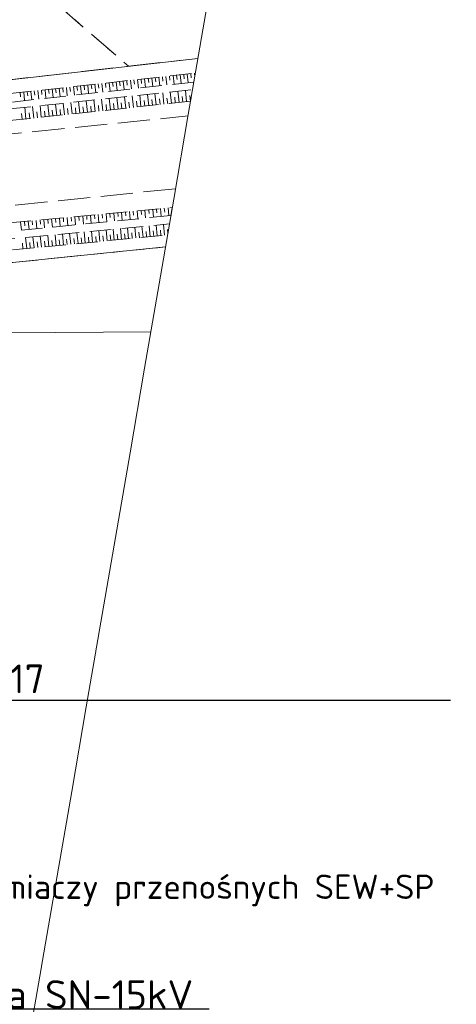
# Model space of a CAD drawing. Header units: metres. Extents: x 6524698 to 6533081, y 5883213 to 5896811.
# Tile 154 of 167: x 6526722 to 6526753, y 5895151 to 5895220. Entities that reach past the tile are written whole.
import ezdxf
from ezdxf import colors
from ezdxf.entities.mleader import LeaderData, LeaderLine
from ezdxf.math import Vec2, Vec3

# ---------------------------------------------------------------- set-up
doc = ezdxf.new("R2010")
doc.units = ezdxf.units.M
doc.header["$MEASUREMENT"] = 0
for name, pattern in [('mapa zasadnicza$0$1.5_0.75', [2.25, 1.5, -0.75]), ('mapa zasadnicza$0$2.25_0.75', [3, 2.25, -0.75]), ('mapa zasadnicza$0$219-1000', [0]), ('mapa zasadnicza$0$egkk-1000', [3, 2.25, -0.75]), ('mapa zasadnicza$0$egug-1000', [1.5, 0.75, -0.75])]:
    doc.linetypes.add(name, pattern=pattern)
doc.layers.add('# OBMBS-9x-19xxx __EI_opis_SN', color=1, linetype='Continuous', lineweight=0)
for name, color, linetype in [('# OBMBS-9x-19xxx _EI_demontaż SN', 1, 'Demontaż_(6m)'), ('mapa zasadnicza$0$000 Inne (niezydentyfikowane)', 7, 'Continuous'), ('mapa zasadnicza$0$217-kontur klasyfikacyjny', 7, 'Continuous'), ('mapa zasadnicza$0$218-kontur użytku gruntowego', 7, 'Continuous'), ('mapa zasadnicza$0$219-działka ewidencyjna', 7, 'Continuous'), ('mapa zasadnicza$0$jezdnia', 7, 'Continuous'), ('mapa zasadnicza$0$przewód wodociągowy', 7, 'Continuous'), ('mapa zasadnicza$0$Ramki i opis wydruku', 7, 'Continuous'), ('mapa zasadnicza$0$skarpa nieumocniona', 7, 'Continuous')]:
    doc.layers.add(name, color=color, linetype=linetype)
doc.styles.add('linie', font='simplex.shx', dxfattribs={"height": 1})
doc.styles.add('PLS_View', font='arial.ttf')
doc.linetypes.add('Demontaż_(6m)', pattern='A,6,["x",linie,S=2,R=0,X=-0.5238,Y=-0.66667],0', length=6)

msp = doc.modelspace()

# ---------------------------------------------------------------- linework, layer by layer
at = {"layer": 'mapa zasadnicza$0$000 Inne (niezydentyfikowane)', "color": 7, "linetype": 'Continuous', "lineweight": 13}
for p, q in [((6526729.66, 5895215.43), (6526729.69, 5895215.13)), ((6526729.91, 5895215.46), (6526729.98, 5895214.86)), ((6526730.16, 5895215.49), (6526730.19, 5895215.19)), ((6526730.41, 5895215.51), (6526730.47, 5895214.92)), ((6526730.66, 5895215.54), (6526730.69, 5895215.24)), ((6526730.9, 5895215.57), (6526730.97, 5895214.97)), ((6526731.15, 5895215.6), (6526731.19, 5895215.3)), ((6526731.4, 5895215.62), (6526731.47, 5895215.03)), ((6526731.65, 5895215.65), (6526731.68, 5895215.35)), ((6526731.9, 5895215.68), (6526731.96, 5895215.08)), ((6526732.15, 5895215.71), (6526732.18, 5895215.41)), ((6526732.4, 5895215.73), (6526732.46, 5895215.14)), ((6526732.64, 5895215.76), (6526732.68, 5895215.46)), ((6526732.89, 5895215.79), (6526732.96, 5895215.19)), ((6526733.14, 5895215.82), (6526733.17, 5895215.52)), ((6526733.39, 5895215.84), (6526733.46, 5895215.25)), ((6526733.64, 5895215.87), (6526733.67, 5895215.57)), ((6526733.89, 5895215.9), (6526733.95, 5895215.3)), ((6526734.14, 5895215.93), (6526734.17, 5895215.63)), ((6526734.38, 5895215.95), (6526734.409, 5895215.699)), ((6526723.45, 5895214.75), (6526723.52, 5895214.15)), ((6526723.7, 5895214.77), (6526723.73, 5895214.48)), ((6526723.95, 5895214.8), (6526724.01, 5895214.21)), ((6526724.19, 5895214.83), (6526724.23, 5895214.53)), ((6526724.44, 5895214.86), (6526724.51, 5895214.26)), ((6526724.69, 5895214.88), (6526724.72, 5895214.59)), ((6526724.94, 5895214.91), (6526725.01, 5895214.31)), ((6526725.19, 5895214.94), (6526725.22, 5895214.64)), ((6526725.44, 5895214.97), (6526725.5, 5895214.37)), ((6526725.69, 5895214.99), (6526725.72, 5895214.69)), ((6526725.93, 5895215.02), (6526726, 5895214.42)), ((6526726.18, 5895215.05), (6526726.22, 5895214.75)), ((6526726.43, 5895215.08), (6526726.5, 5895214.48)), ((6526726.68, 5895215.1), (6526726.71, 5895214.8)), ((6526726.93, 5895215.13), (6526726.99, 5895214.53)), ((6526727.18, 5895215.16), (6526727.21, 5895214.86)), ((6526727.43, 5895215.18), (6526727.49, 5895214.59)), ((6526727.67, 5895215.21), (6526727.71, 5895214.91)), ((6526727.92, 5895215.24), (6526727.99, 5895214.64)), ((6526728.17, 5895215.27), (6526728.2, 5895214.97)), ((6526728.42, 5895215.29), (6526728.49, 5895214.7)), ((6526728.67, 5895215.32), (6526728.7, 5895215.02)), ((6526728.92, 5895215.35), (6526728.98, 5895214.75)), ((6526729.16, 5895215.38), (6526729.2, 5895215.08)), ((6526729.41, 5895215.4), (6526729.48, 5895214.81)), ((6526733.84, 5895213.97), (6526733.76, 5895214.76)), ((6526722.21, 5895214.61), (6526722.24, 5895214.31)), ((6526722.46, 5895214.64), (6526722.52, 5895214.04)), ((6526722.7, 5895214.66), (6526722.74, 5895214.37)), ((6526722.95, 5895214.69), (6526723.02, 5895214.1)), ((6526723.2, 5895214.72), (6526723.23, 5895214.42)), ((6526727.45, 5895213.28), (6526727.36, 5895214.09)), ((6526727.99, 5895213.34), (6526727.9, 5895214.14)), ((6526728.52, 5895213.4), (6526728.43, 5895214.2)), ((6526729.05, 5895213.45), (6526728.97, 5895214.26)), ((6526729.59, 5895213.51), (6526729.5, 5895214.31)), ((6526730.12, 5895213.57), (6526730.04, 5895214.37)), ((6526730.65, 5895213.63), (6526730.57, 5895214.43)), ((6526730.92, 5895213.65), (6526730.88, 5895214.05)), ((6526731.19, 5895213.68), (6526731.1, 5895214.48)), ((6526731.45, 5895213.71), (6526731.41, 5895214.11)), ((6526731.72, 5895213.74), (6526731.63, 5895214.54)), ((6526731.99, 5895213.77), (6526731.94, 5895214.17)), ((6526732.25, 5895213.8), (6526732.17, 5895214.59)), ((6526732.52, 5895213.82), (6526732.47, 5895214.22)), ((6526732.78, 5895213.85), (6526732.7, 5895214.65)), ((6526733.05, 5895213.88), (6526733.01, 5895214.28)), ((6526733.31, 5895213.91), (6526733.23, 5895214.71)), ((6526733.58, 5895213.94), (6526733.54, 5895214.34)), ((6526734.11, 5895213.99), (6526734.07, 5895214.39)), ((6526722.62, 5895212.77), (6526722.53, 5895213.58)), ((6526723.16, 5895212.82), (6526723.07, 5895213.63)), ((6526723.69, 5895212.88), (6526723.61, 5895213.69)), ((6526724.23, 5895212.94), (6526724.15, 5895213.75)), ((6526724.5, 5895212.97), (6526724.46, 5895213.37)), ((6526724.77, 5895213), (6526724.68, 5895213.8)), ((6526725.04, 5895213.03), (6526725, 5895213.43)), ((6526725.31, 5895213.05), (6526725.22, 5895213.86)), ((6526725.57, 5895213.08), (6526725.53, 5895213.49)), ((6526725.84, 5895213.11), (6526725.76, 5895213.92)), ((6526726.11, 5895213.14), (6526726.07, 5895213.54)), ((6526726.38, 5895213.17), (6526726.29, 5895213.97)), ((6526726.65, 5895213.2), (6526726.6, 5895213.6)), ((6526726.92, 5895213.23), (6526726.83, 5895214.03)), ((6526727.18, 5895213.25), (6526727.14, 5895213.66)), ((6526727.72, 5895213.31), (6526727.68, 5895213.71)), ((6526728.25, 5895213.37), (6526728.21, 5895213.77)), ((6526728.79, 5895213.43), (6526728.74, 5895213.83)), ((6526729.32, 5895213.48), (6526729.28, 5895213.88)), ((6526729.85, 5895213.54), (6526729.81, 5895213.94)), ((6526730.39, 5895213.6), (6526730.35, 5895214)), ((6526722.35, 5895212.74), (6526722.31, 5895213.14)), ((6526722.89, 5895212.8), (6526722.84, 5895213.2)), ((6526723.43, 5895212.85), (6526723.38, 5895213.26)), ((6526723.96, 5895212.91), (6526723.92, 5895213.31)), ((6526732.01, 5895206.5), (6526732.06, 5895205.96)), ((6526732.28, 5895206.53), (6526732.31, 5895206.25)), ((6526732.56, 5895206.55), (6526732.61, 5895206.01)), ((6526732.83, 5895206.58), (6526732.832, 5895206.547)), ((6526724.68, 5895205.81), (6526724.71, 5895205.52)), ((6526724.96, 5895205.83), (6526725.01, 5895205.26)), ((6526725.23, 5895205.86), (6526725.25, 5895205.57)), ((6526725.5, 5895205.88), (6526725.55, 5895205.31)), ((6526725.77, 5895205.91), (6526725.8, 5895205.63)), ((6526726.04, 5895205.94), (6526726.09, 5895205.37)), ((6526726.31, 5895205.96), (6526726.34, 5895205.68)), ((6526726.58, 5895205.99), (6526726.64, 5895205.42)), ((6526726.86, 5895206.01), (6526726.88, 5895205.73)), ((6526727.13, 5895206.04), (6526727.18, 5895205.47)), ((6526727.4, 5895206.06), (6526727.42, 5895205.78)), ((6526727.67, 5895206.09), (6526727.72, 5895205.53)), ((6526727.94, 5895206.12), (6526727.97, 5895205.84)), ((6526728.21, 5895206.14), (6526728.27, 5895205.58)), ((6526728.48, 5895206.17), (6526728.51, 5895205.89)), ((6526728.76, 5895206.19), (6526728.81, 5895205.64)), ((6526729.03, 5895206.22), (6526729.05, 5895205.94)), ((6526729.3, 5895206.24), (6526729.35, 5895205.69)), ((6526729.57, 5895206.27), (6526729.6, 5895205.99)), ((6526729.84, 5895206.29), (6526729.89, 5895205.74)), ((6526730.11, 5895206.32), (6526730.14, 5895206.05)), ((6526730.38, 5895206.35), (6526730.44, 5895205.8)), ((6526730.66, 5895206.37), (6526730.68, 5895206.1)), ((6526730.93, 5895206.4), (6526730.98, 5895205.85)), ((6526731.2, 5895206.42), (6526731.22, 5895206.15)), ((6526731.47, 5895206.45), (6526731.52, 5895205.9)), ((6526731.74, 5895206.47), (6526731.77, 5895206.2)), ((6526722.24, 5895205.58), (6526722.3, 5895204.99)), ((6526722.51, 5895205.6), (6526722.54, 5895205.31)), ((6526722.78, 5895205.63), (6526722.84, 5895205.05)), ((6526723.06, 5895205.65), (6526723.08, 5895205.36)), ((6526723.33, 5895205.68), (6526723.38, 5895205.1)), ((6526723.6, 5895205.71), (6526723.63, 5895205.42)), ((6526723.87, 5895205.73), (6526723.92, 5895205.15)), ((6526724.14, 5895205.76), (6526724.17, 5895205.47)), ((6526724.41, 5895205.78), (6526724.47, 5895205.21)), ((6526729.29, 5895204.35), (6526729.22, 5895205.11)), ((6526729.79, 5895204.4), (6526729.72, 5895205.15)), ((6526730.29, 5895204.45), (6526730.22, 5895205.2)), ((6526730.8, 5895204.5), (6526730.72, 5895205.25)), ((6526731.29, 5895204.54), (6526731.22, 5895205.29)), ((6526731.79, 5895204.59), (6526731.72, 5895205.34)), ((6526732.29, 5895204.64), (6526732.22, 5895205.39)), ((6526722.67, 5895203.71), (6526722.59, 5895204.49)), ((6526723.18, 5895203.76), (6526723.11, 5895204.54)), ((6526723.7, 5895203.81), (6526723.62, 5895204.59)), ((6526724.21, 5895203.86), (6526724.14, 5895204.63)), ((6526724.72, 5895203.91), (6526724.65, 5895204.68)), ((6526725.23, 5895203.96), (6526725.16, 5895204.73)), ((6526725.75, 5895204.01), (6526725.67, 5895204.78)), ((6526726, 5895204.04), (6526725.96, 5895204.42)), ((6526726.26, 5895204.06), (6526726.18, 5895204.82)), ((6526726.51, 5895204.08), (6526726.47, 5895204.47)), ((6526726.76, 5895204.11), (6526726.69, 5895204.87)), ((6526727.02, 5895204.13), (6526726.98, 5895204.51)), ((6526727.27, 5895204.16), (6526727.2, 5895204.92)), ((6526727.52, 5895204.18), (6526727.49, 5895204.56)), ((6526727.78, 5895204.21), (6526727.7, 5895204.97)), ((6526728.03, 5895204.23), (6526727.99, 5895204.61)), ((6526728.28, 5895204.26), (6526728.21, 5895205.01)), ((6526728.54, 5895204.28), (6526728.5, 5895204.66)), ((6526728.79, 5895204.3), (6526728.71, 5895205.06)), ((6526729.04, 5895204.33), (6526729, 5895204.71)), ((6526729.54, 5895204.38), (6526729.51, 5895204.75)), ((6526730.04, 5895204.42), (6526730.01, 5895204.8)), ((6526730.54, 5895204.47), (6526730.51, 5895204.85)), ((6526731.04, 5895204.52), (6526731.01, 5895204.9)), ((6526731.54, 5895204.57), (6526731.51, 5895204.94)), ((6526732.04, 5895204.62), (6526732.01, 5895204.99)), ((6526732.527, 5895204.779), (6526732.5, 5895205.04)), ((6526722.41, 5895203.69), (6526722.37, 5895204.08)), ((6526722.92, 5895203.74), (6526722.89, 5895204.13)), ((6526723.44, 5895203.79), (6526723.4, 5895204.18)), ((6526723.95, 5895203.84), (6526723.92, 5895204.22)), ((6526724.47, 5895203.89), (6526724.43, 5895204.27)), ((6526724.98, 5895203.94), (6526724.94, 5895204.32)), ((6526725.49, 5895203.99), (6526725.45, 5895204.37))]:
    msp.add_line(p, q, dxfattribs=at)
at = {"layer": 'mapa zasadnicza$0$217-kontur klasyfikacyjny', "color": 92, "linetype": 'mapa zasadnicza$0$egkk-1000', "lineweight": 18, "flags": 128}
for points in [[(6526645.645, 5895289.505), (6526729.78, 5895216.44)], [(6526729.78, 5895216.44), (6526734.63, 5895216.991)], [(6526631.135, 5895205.225), (6526729.78, 5895216.44)], [(6526732.363, 5895203.827), (6526701.03, 5895200.62)]]:
    msp.add_lwpolyline(points, dxfattribs=at)
at = {"layer": 'mapa zasadnicza$0$218-kontur użytku gruntowego', "color": 3, "linetype": 'mapa zasadnicza$0$egug-1000', "lineweight": 18, "flags": 128}
for points in [[(6526645.645, 5895289.505), (6526729.78, 5895216.44)], [(6526729.78, 5895216.44), (6526734.63, 5895216.991)], [(6526631.135, 5895205.225), (6526729.78, 5895216.44)], [(6526732.363, 5895203.827), (6526701.03, 5895200.62)]]:
    msp.add_lwpolyline(points, dxfattribs=at)
at = {"layer": 'mapa zasadnicza$0$219-działka ewidencyjna', "color": 7, "linetype": 'mapa zasadnicza$0$219-1000', "lineweight": 18, "flags": 128}
for points in [[(6526734.629, 5895216.987), (6526631.135, 5895205.22)], [(6526732.363, 5895203.826), (6526683.97, 5895198.87)]]:
    msp.add_lwpolyline(points, dxfattribs=at)
at = {"layer": 'mapa zasadnicza$0$jezdnia', "color": 7, "linetype": 'mapa zasadnicza$0$2.25_0.75', "lineweight": 18, "flags": 128}
for points in [[(6526630.585, 5895202.037), (6526653.37, 5895204.6), (6526672.87, 5895206.72), (6526694.54, 5895208.97), (6526733.943, 5895212.971)], [(6526733.065, 5895207.891), (6526705.36, 5895205.06), (6526695.4, 5895203.96), (6526683.52, 5895202.78), (6526673.1, 5895201.79), (6526653.77, 5895199.65), (6526629.714, 5895196.997)]]:
    msp.add_lwpolyline(points, dxfattribs=at)
at = {"layer": 'mapa zasadnicza$0$skarpa nieumocniona', "color": 7, "linetype": 'mapa zasadnicza$0$1.5_0.75', "lineweight": 18, "flags": 128}
for points in [[(6526734.35, 5895215.34), (6526694.45, 5895210.95), (6526672.84, 5895208.78), (6526653.04, 5895206.64), (6526630.92, 5895203.95), (6526631.03, 5895204.6), (6526653.04, 5895207.34), (6526672.66, 5895209.35), (6526694.36, 5895211.53), (6526734.45, 5895215.96)], [(6526734.35, 5895215.34), (6526694.45, 5895210.95), (6526672.84, 5895208.78), (6526653.04, 5895206.64), (6526630.92, 5895203.95), (6526631.03, 5895204.6), (6526653.04, 5895207.34), (6526672.66, 5895209.35), (6526694.36, 5895211.53), (6526734.45, 5895215.96)], [(6526734.12, 5895214), (6526694.46, 5895209.76), (6526672.94, 5895207.74), (6526653.22, 5895205.46), (6526630.74, 5895202.91), (6526630.84, 5895203.51), (6526653.14, 5895206.14), (6526672.88, 5895208.49), (6526694.47, 5895210.61), (6526734.26, 5895214.81)], [(6526734.12, 5895214), (6526694.46, 5895209.76), (6526672.94, 5895207.74), (6526653.22, 5895205.46), (6526630.74, 5895202.91), (6526630.84, 5895203.51), (6526653.14, 5895206.14), (6526672.88, 5895208.49), (6526694.47, 5895210.61), (6526734.26, 5895214.81)], [(6526732.74, 5895206.02), (6526705.46, 5895203.33), (6526705.52, 5895202.9), (6526732.64, 5895205.43), (6526732.51, 5895204.66), (6526705.78, 5895202.09), (6526705.16, 5895202.45), (6526705.04, 5895203.58), (6526705.44, 5895203.99), (6526732.84, 5895206.58)], [(6526732.74, 5895206.02), (6526705.46, 5895203.33), (6526705.52, 5895202.9), (6526732.64, 5895205.43), (6526732.51, 5895204.66), (6526705.78, 5895202.09), (6526705.16, 5895202.45), (6526705.04, 5895203.58), (6526705.44, 5895203.99), (6526732.84, 5895206.58)]]:
    msp.add_lwpolyline(points, close=True, dxfattribs=at)

# ---------------------------------------------------------------- leaders
at = {"layer": '# OBMBS-9x-19xxx _EI_demontaż SN', "linetype": 'ByBlock'}
ml = msp.add_multileader_mtext('Standard', dxfattribs=at)
ml.set_content('\\pxqj;{\\fISOCPEUR|b1|i0|c238|p34;istn. linia napowietrzna SN-15kV\\P\\H0.85x;GPZ Unisław - Łążyn\\Pprzewody 3x AFL-6 70mm²,\\Pprzęsło 17-18, L=164m\\P\\H1.176471x;do demontażu}', color=256, style='PLS_View')
ml.set_leader_properties()
ml.build(insert=Vec2(0, 0))
ml.multileader.update_dxf_attribs({"text_left_attachment_type": 6, "text_right_attachment_type": 6, "dogleg_length": 1.495, "arrow_head_size": 3})
ctx = ml.context
ctx.base_point, ctx.char_height, ctx.arrow_head_size, ctx.landing_gap_size, ctx.plane_origin = Vec3(6526693.557, 5895150.619), 2, 3, 0.5, Vec3(6526683.328, 5895200.731)
ctx.left_attachment, ctx.right_attachment = 6, 6
notes = []
notes.append((ctx, [(0, (1, 1, 0), (6526692.062, 5895150.619), (1, 0), 1.495, [(0, [(6526656.559, 5895172.487)], 0, [])])]))
ctx.mtext.insert, ctx.mtext.width, ctx.mtext.flow_direction = Vec3(6526694.057, 5895152.62), 40.94098, 5
ctx.mtext.has_bg_fill, ctx.mtext.bg_color, ctx.mtext.bg_scale_factor, ctx.mtext.bg_transparency, ctx.mtext.use_window_bg_color = 1, -1073741824, 1.5, 0, 1
for ctx, leaders in notes:
    for number, flags, end, landing, length, lines in leaders:
        leader = LeaderData()
        leader.index, (leader.has_last_leader_line, leader.has_dogleg_vector, leader.attachment_direction) = number, flags
        leader.last_leader_point, leader.dogleg_vector, leader.dogleg_length = Vec3(end), Vec3(landing), length
        for number, points, colour, breaks in lines:
            line = LeaderLine()
            line.index, line.vertices, line.color, line.breaks = number, Vec3.list(points), colors.encode_raw_color(colour), breaks
            leader.lines.append(line)
        ctx.leaders.append(leader)

# ---------------------------------------------------------------- next in the draw order: leaders
at = {"layer": '# OBMBS-9x-19xxx __EI_opis_SN', "linetype": 'ByBlock'}
ml = msp.add_multileader_mtext('Standard', dxfattribs=at)
ml.set_content('\\pxqj;{\\fISOCPEUR|b1|i0|c238|p34;istn. linia napowietrzna SN-15kV\\P\\H0.85x;GPZ Unisław - Łążyn\\Pprzewody 3x AFL-6 70mm²,\\Pprzęsło 17-18, L=164m\\P\\H1.176471x;do demontażu}', color=256, style='PLS_View')
ml.set_leader_properties()
ml.build(insert=Vec2(0, 0))
ml.multileader.update_dxf_attribs({"text_left_attachment_type": 6, "text_right_attachment_type": 6, "dogleg_length": 1.495, "arrow_head_size": 3})
ctx = ml.context
ctx.base_point, ctx.char_height, ctx.arrow_head_size, ctx.landing_gap_size, ctx.plane_origin = Vec3(6526693.557, 5895150.619), 2, 3, 0.5, Vec3(6526683.328, 5895200.731)
ctx.left_attachment, ctx.right_attachment = 6, 6
notes = []
notes.append((ctx, [(0, (1, 1, 0), (6526692.062, 5895150.619), (1, 0), 1.495, [(0, [(6526656.559, 5895172.487)], 0, [])])]))
ctx.mtext.insert, ctx.mtext.width, ctx.mtext.flow_direction = Vec3(6526694.057, 5895152.62), 40.94098, 5
ctx.mtext.has_bg_fill, ctx.mtext.bg_color, ctx.mtext.bg_scale_factor, ctx.mtext.bg_transparency, ctx.mtext.use_window_bg_color = 1, -1073741824, 1.5, 0, 1
for ctx, leaders in notes:
    for number, flags, end, landing, length, lines in leaders:
        leader = LeaderData()
        leader.index, (leader.has_last_leader_line, leader.has_dogleg_vector, leader.attachment_direction) = number, flags
        leader.last_leader_point, leader.dogleg_vector, leader.dogleg_length = Vec3(end), Vec3(landing), length
        for number, points, colour, breaks in lines:
            line = LeaderLine()
            line.index, line.vertices, line.color, line.breaks = number, Vec3.list(points), colors.encode_raw_color(colour), breaks
            leader.lines.append(line)
        ctx.leaders.append(leader)

# ---------------------------------------------------------------- next in the draw order: leaders
ml = msp.add_multileader_mtext('Standard', dxfattribs=at)
ml.set_content('\\pxql;{\\fISOCPEUR|b1|i0|c238|p34;proj.\\A1; słup SN-15kV nr 17\\P\\H0.85x;typu Kgr-13,5/E25\\P+rozł. RN III-24/4 nr....\\P+ogr. ASM-18N/10\\P+proj. podejście kablowe\\P+zaciski z rożkiem do uziemiaczy przenośnych SEW+SP}', color=256, style='PLS_View')
ml.set_leader_properties()
ml.build(insert=Vec2(0, 0))
ml.multileader.update_dxf_attribs({"text_left_attachment_type": 6, "text_right_attachment_type": 6, "dogleg_length": 0.36, "arrow_head_size": 3})
ctx = ml.context
ctx.base_point, ctx.char_height, ctx.arrow_head_size, ctx.landing_gap_size, ctx.plane_origin = Vec3(6526692.422, 5895172.174), 2, 3, 0.5, Vec3(6526448.618, 5895220.905)
ctx.left_attachment, ctx.right_attachment = 6, 6
notes = []
notes.append((ctx, [(0, (1, 1, 0), (6526692.062, 5895172.174), (1, 0), 0.36, [(0, [(6526657.739, 5895192.442)], 0, [])])]))
ctx.mtext.insert, ctx.mtext.width, ctx.mtext.flow_direction = Vec3(6526692.922, 5895174.668), 58.75805, 5
ctx.mtext.has_bg_fill, ctx.mtext.bg_color, ctx.mtext.bg_scale_factor, ctx.mtext.bg_transparency, ctx.mtext.use_window_bg_color = 1, -1073741824, 1.5, 0, 1
for ctx, leaders in notes:
    for number, flags, end, landing, length, lines in leaders:
        leader = LeaderData()
        leader.index, (leader.has_last_leader_line, leader.has_dogleg_vector, leader.attachment_direction) = number, flags
        leader.last_leader_point, leader.dogleg_vector, leader.dogleg_length = Vec3(end), Vec3(landing), length
        for number, points, colour, breaks in lines:
            line = LeaderLine()
            line.index, line.vertices, line.color, line.breaks = number, Vec3.list(points), colors.encode_raw_color(colour), breaks
            leader.lines.append(line)
        ctx.leaders.append(leader)

# ---------------------------------------------------------------- next in the draw order: linework, layer by layer
at = {"layer": 'mapa zasadnicza$0$przewód wodociągowy', "color": 5, "linetype": 'Continuous', "lineweight": 18, "flags": 128}
msp.add_lwpolyline([(6526731.339, 5895197.896), (6526721.39, 5895197.82), (6526703.72, 5895195.97), (6526677.27, 5895190.91)], dxfattribs=at)
at = {"layer": 'mapa zasadnicza$0$Ramki i opis wydruku', "color": 7, "linetype": 'Continuous', "lineweight": 13, "flags": 128}
msp.add_lwpolyline([(6526735.99, 5895224.89), (6526734.97, 5895218.98), (6526733.96, 5895213.07), (6526732.94, 5895207.17), (6526731.92, 5895201.26), (6526730.9, 5895195.35), (6526729.89, 5895189.44), (6526728.87, 5895183.53), (6526727.85, 5895177.63), (6526726.83, 5895171.72), (6526725.82, 5895165.81), (6526724.8, 5895159.9), (6526723.78, 5895153.99), (6526722.76, 5895148.09), (6526721.75, 5895142.18), (6526720.73, 5895136.27), (6526719.71, 5895130.36), (6526718.7, 5895124.45), (6526717.68, 5895118.54), (6526716.66, 5895112.64)], dxfattribs=at)

doc.saveas('drawing.dxf')
